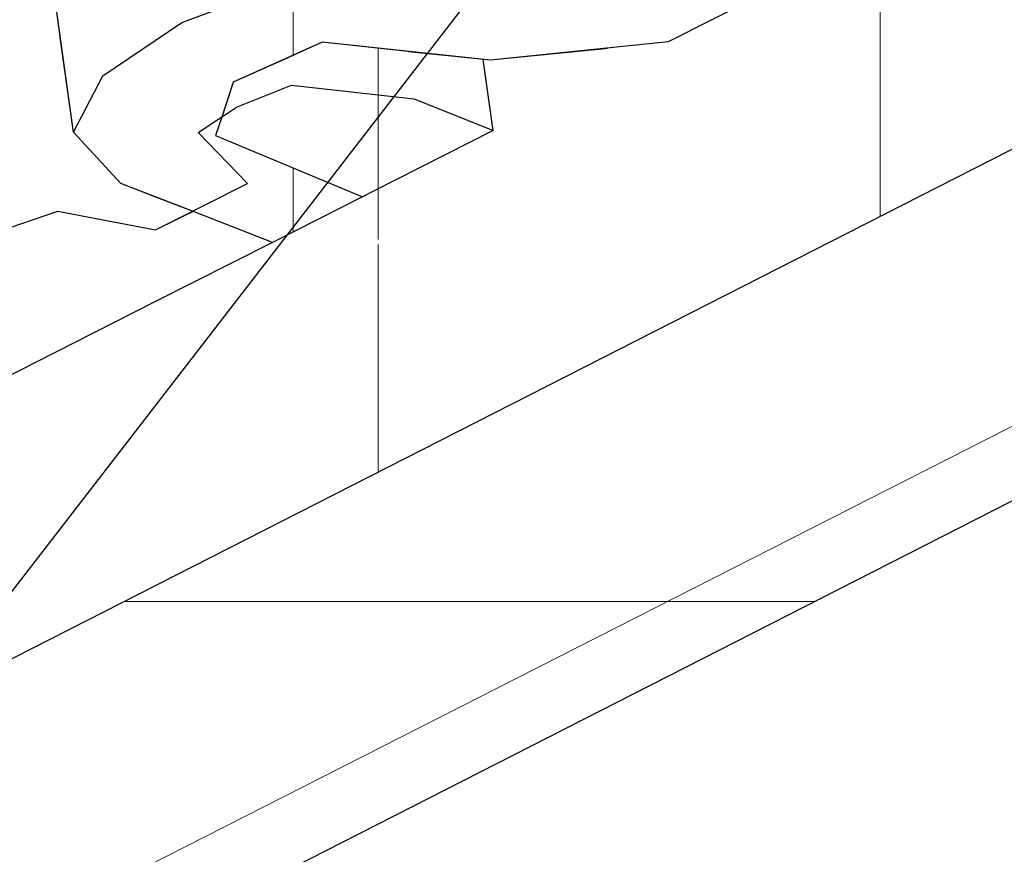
# Model space of a CAD drawing. Header units: millimetres. Extents: x -25478 to 4005, y -8416 to 11348.
# Tile 253 of 256: x -10981 to -10887, y 7326 to 7406. Entities that reach past the tile are written whole.
import ezdxf

# ---------------------------------------------------------------- set-up
doc = ezdxf.new("R2010")
doc.units = ezdxf.units.MM
doc.header["$MEASUREMENT"] = 0
doc.linetypes.add('Wipeout_Contour', pattern=[1000, 0, -1000])
for name, color, linetype in [('POHLED ZÁPADNÍ_1_Konstrukce - nosné', 7, 'Continuous'), ('POHLED ZÁPADNÍ_1_Nové_Anotace - SP', 7, 'Continuous'), ('POHLED ZÁPADNÍ_1_Nové_Konstrukce - krov', 7, 'Continuous'), ('POHLED ZÁPADNÍ_1_Nové_Konstrukce - střechy a skořepiny', 7, 'Continuous'), ('POHLED ZÁPADNÍ_1_Nové_Konstrukce – Dělicí čáry vrstev', 7, 'Continuous'), ('POHLED ZÁPADNÍ_1_Nové_Výplně - Povrchové', 7, 'Continuous'), ('POHLED ZÁPADNÍ_1_Nové_Výplně – Řezové', 7, 'Continuous'), ('POHLED ZÁPADNÍ_1_Výplně - Povrchové', 7, 'Continuous')]:
    doc.layers.add(name, color=color, linetype=linetype)

# ---------------------------------------------------------------- blocks, each defined once
blk = doc.blocks.new('*X2113', base_point=(-25690.449, -8330.812))
at = {"layer": 'POHLED ZÁPADNÍ_1_Nové_Výplně - Povrchové', "color": 21, "linetype": 'Continuous', "lineweight": 20, "true_color": 0xffaaaa}
for p, q in [((-10955.077, 7402.334), (-10955.077, 7409.054)), ((-10955.077, 7385.432), (-10955.077, 7391.544))]:
    blk.add_line(p, q, dxfattribs=at)
blk = doc.blocks.new('*X2203', base_point=(-25690.449, -8330.812))
at = {"layer": 'POHLED ZÁPADNÍ_1_Nové_Výplně - Povrchové', "color": 21, "linetype": 'Continuous', "lineweight": 20, "true_color": 0xffaaaa}
blk.add_line((-10946.935, 7403.004), (-10946.935, 7398.549), dxfattribs=at)
blk = doc.blocks.new('*X2210', base_point=(-25690.449, -8330.812))
at = {"layer": 'POHLED ZÁPADNÍ_1_Nové_Výplně - Povrchové', "color": 21, "linetype": 'Continuous', "lineweight": 20, "true_color": 0xffaaaa}
for p, q in [((-10898.899, 7413.889), (-10898.899, 7399.721)), ((-10946.935, 7389.556), (-10946.935, 7384.709)), ((-10946.935, 7384.209), (-10946.935, 7375.388))]:
    blk.add_line(p, q, dxfattribs=at)
blk = doc.blocks.new('*X2211', base_point=(-25690.449, -8330.812))
at = {"layer": 'POHLED ZÁPADNÍ_1_Nové_Výplně - Povrchové', "color": 21, "linetype": 'Continuous', "lineweight": 20, "true_color": 0xffaaaa}
for p, q in [((-10898.899, 7399.721), (-10898.899, 7386.896)), ((-10946.935, 7375.388), (-10946.935, 7362.421))]:
    blk.add_line(p, q, dxfattribs=at)
blk = doc.blocks.new('*X2219', base_point=(-25690.449, -8330.812))
at = {"layer": 'POHLED ZÁPADNÍ_1_Nové_Výplně - Povrchové', "color": 21, "linetype": 'Continuous', "lineweight": 20, "true_color": 0xffaaaa}
blk.add_line((-10946.935, 7389.556), (-10946.935, 7398.549), dxfattribs=at)

msp = doc.modelspace()

# ---------------------------------------------------------------- wipeouts: each hides what was drawn before it
at = {"color": 254, "linetype": 'Wipeout_Contour', "lineweight": 0, "ltscale": 326246.822201}
msp.add_wipeout([(-7716.951, 8883.602), (-10986.184, 7217.844), (-10980.521, 7217.844), (-10980.521, 7042.287), (-10973.109, 7046.064), (-10973.109, 7180), (-10723.417, 7180), (-10723.417, 7300), (-10583.417, 7300), (-10583.417, 7244.633), (-7875.743, 8624.338), (-7875.743, 8727.475), (-7730.3, 8727.475), (-7730.3, 8698.449), (-5604.309, 9781.756), (-5604.309, 9960.046), (-6608.557, 9448.357), (-6609.064, 9449.352), (-6627.213, 9440.104), (-6626.118, 9437.956), (-6661.758, 9419.797), (-6662.62, 9419.797), (-7619.716, 8932.131), (-7704.237, 8888.628), (-7705.118, 8888.628), (-7706.018, 8890.395), (-7717.445, 8884.572)], dxfattribs=at).dxf.layer = 'POHLED ZÁPADNÍ_1_Výplně - Povrchové'

# ---------------------------------------------------------------- next in the draw order: wipeouts: each hides what was drawn before it
at = {"color": 254, "linetype": 'Wipeout_Contour', "lineweight": 0, "ltscale": 289829.644699}
msp.add_wipeout([(-10976.103, 7394.964), (-10971.569, 7390.062), (-10957.076, 7384.419), (-10948.46, 7388.784), (-10962.517, 7394.648), (-10960.814, 7399.761), (-10952.313, 7403.574), (-10936.188, 7401.864), (-10919.2, 7403.606), (-10683.252, 7523.129), (-10690.914, 7526.112), (-10694.439, 7524.326), (-10703.781, 7526.121), (-10709.662, 7524.1), (-10713.883, 7521.096), (-10708.182, 7517.364), (-10921.337, 7409.387), (-10933.738, 7409.226), (-10947.09, 7410.369), (-10956.905, 7408.753), (-10965.742, 7405.471), (-10973.317, 7400.367)], dxfattribs=at).dxf.layer = 'POHLED ZÁPADNÍ_1_Nové_Výplně - Povrchové'

# ---------------------------------------------------------------- next in the draw order: block references
at = {"layer": 'POHLED ZÁPADNÍ_1_Konstrukce - nosné', "color": 9, "linetype": 'Continuous', "lineweight": 13}
msp.add_blockref('*X2113', (-25690.449, -8330.812), dxfattribs=at)

# ---------------------------------------------------------------- next in the draw order: wipeouts: each hides what was drawn before it
at = {"color": 254, "linetype": 'Wipeout_Contour', "lineweight": 0, "ltscale": 52963.512582}
msp.add_wipeout([(-10973.317, 7400.367), (-10965.742, 7405.471), (-10968.693, 7426.563), (-10976.219, 7421.11)], dxfattribs=at).dxf.layer = 'POHLED ZÁPADNÍ_1_Nové_Výplně - Povrchové'
at = {"color": 254, "linetype": 'Wipeout_Contour', "lineweight": 0, "ltscale": 39669.298035}
msp.add_wipeout([(-10964.737, 7387.402), (-10968.729, 7388.957), (-10968.262, 7385.617)], dxfattribs=at).dxf.layer = 'POHLED ZÁPADNÍ_1_Nové_Výplně - Povrchové'

# ---------------------------------------------------------------- next in the draw order: wipeouts: each hides what was drawn before it
at = {"color": 254, "linetype": 'Wipeout_Contour', "lineweight": 0, "ltscale": 52945.752067}
msp.add_wipeout([(-10965.742, 7405.471), (-10956.905, 7408.753), (-10959.81, 7429.517), (-10968.693, 7426.563)], dxfattribs=at).dxf.layer = 'POHLED ZÁPADNÍ_1_Nové_Výplně - Povrchové'
at = {"color": 254, "linetype": 'Wipeout_Contour', "lineweight": 0, "ltscale": 52967.910644}
msp.add_wipeout([(-10976.103, 7394.964), (-10973.317, 7400.367), (-10976.219, 7421.11), (-10978.851, 7414.609)], dxfattribs=at).dxf.layer = 'POHLED ZÁPADNÍ_1_Nové_Výplně - Povrchové'
at = {"color": 254, "linetype": 'Wipeout_Contour', "lineweight": 0, "ltscale": 52830.196729}
msp.add_wipeout([(-10944.127, 7402.706), (-10943.491, 7398.165), (-10935.942, 7395.125), (-10936.895, 7401.939)], dxfattribs=at).dxf.layer = 'POHLED ZÁPADNÍ_1_Nové_Výplně - Povrchové'
at = {"color": 254, "linetype": 'Wipeout_Contour', "lineweight": 0, "ltscale": 66114.272504}
msp.add_wipeout([(-10960.834, 7399.701), (-10960.505, 7397.351), (-10955.251, 7399.478), (-10955.617, 7402.092), (-10960.814, 7399.761)], dxfattribs=at).dxf.layer = 'POHLED ZÁPADNÍ_1_Nové_Výplně - Povrchové'

# ---------------------------------------------------------------- next in the draw order: wipeouts: each hides what was drawn before it
at = {"color": 254, "linetype": 'Wipeout_Contour', "lineweight": 0, "ltscale": 92627.916821}
msp.add_wipeout([(-10977.392, 7404.179), (-10980.092, 7405.189), (-10977.605, 7387.411), (-10968.262, 7385.617), (-10968.729, 7388.957), (-10971.569, 7390.062), (-10976.103, 7394.964)], dxfattribs=at).dxf.layer = 'POHLED ZÁPADNÍ_1_Nové_Výplně - Povrchové'
at = {"color": 254, "linetype": 'Wipeout_Contour', "lineweight": 0, "ltscale": 66083.96773}
msp.add_wipeout([(-10952.313, 7403.574), (-10955.617, 7402.092), (-10955.251, 7399.478), (-10943.491, 7398.165), (-10944.127, 7402.706)], dxfattribs=at).dxf.layer = 'POHLED ZÁPADNÍ_1_Nové_Výplně - Povrchové'
at = {"color": 254, "linetype": 'Wipeout_Contour', "lineweight": 0, "ltscale": 39671.998753}
msp.add_wipeout([(-10960.834, 7399.701), (-10961.926, 7396.424), (-10960.505, 7397.351)], dxfattribs=at).dxf.layer = 'POHLED ZÁPADNÍ_1_Nové_Výplně - Povrchové'

# ---------------------------------------------------------------- next in the draw order: block references
at = {"layer": 'POHLED ZÁPADNÍ_1_Konstrukce - nosné', "color": 9, "linetype": 'Continuous', "lineweight": 13}
msp.add_blockref('*X2203', (-25690.449, -8330.812), dxfattribs=at)

# ---------------------------------------------------------------- next in the draw order: wipeouts: each hides what was drawn before it
at = {"color": 254, "linetype": 'Wipeout_Contour', "lineweight": 0, "ltscale": 52959.047472}
msp.add_wipeout([(-10983.485, 7385.391), (-10977.605, 7387.411), (-10980.092, 7405.189), (-10986.009, 7403.432)], dxfattribs=at).dxf.layer = 'POHLED ZÁPADNÍ_1_Nové_Výplně - Povrchové'

# ---------------------------------------------------------------- next in the draw order: wipeouts: each hides what was drawn before it
at = {"color": 254, "linetype": 'Wipeout_Contour', "lineweight": 0, "ltscale": 66237.455512}
msp.add_wipeout([(-10980.311, 7421.573), (-10980.092, 7405.189), (-10977.392, 7404.179), (-10978.851, 7414.609), (-10978.935, 7420.823)], dxfattribs=at).dxf.layer = 'POHLED ZÁPADNÍ_1_Nové_Výplně - Povrchové'

# ---------------------------------------------------------------- next in the draw order: wipeouts: each hides what was drawn before it
at = {"color": 254, "linetype": 'Wipeout_Contour', "lineweight": 0, "ltscale": 53002.041311}
msp.add_wipeout([(-10980.311, 7421.573), (-10986.231, 7420.059), (-10986.009, 7403.432), (-10980.092, 7405.189)], dxfattribs=at).dxf.layer = 'POHLED ZÁPADNÍ_1_Nové_Výplně - Povrchové'

# ---------------------------------------------------------------- next in the draw order: wipeouts: each hides what was drawn before it
at = {"color": 254, "linetype": 'Wipeout_Contour', "lineweight": 0, "ltscale": 105736.373755}
msp.add_wipeout([(-11120.028, 7301.873), (-11111.588, 7291.98), (-10887.016, 7405.741), (-10895.456, 7415.634), (-10919.2, 7403.606), (-10924.862, 7403.025), (-10936.241, 7397.261), (-10935.942, 7395.125)], dxfattribs=at).dxf.layer = 'POHLED ZÁPADNÍ_1_Nové_Výplně - Povrchové'

# ---------------------------------------------------------------- next in the draw order: block references
at = {"layer": 'POHLED ZÁPADNÍ_1_Konstrukce - nosné', "color": 9, "linetype": 'Continuous', "lineweight": 13}
msp.add_blockref('*X2210', (-25690.449, -8330.812), dxfattribs=at)

# ---------------------------------------------------------------- next in the draw order: wipeouts: each hides what was drawn before it
at = {"color": 254, "linetype": 'Wipeout_Contour', "lineweight": 0, "ltscale": 52893.41091}
msp.add_wipeout([(-11111.588, 7291.98), (-11104.661, 7282.055), (-10880.431, 7396.306), (-10887.016, 7405.741)], dxfattribs=at).dxf.layer = 'POHLED ZÁPADNÍ_1_Nové_Výplně - Povrchové'

# ---------------------------------------------------------------- next in the draw order: block references
at = {"layer": 'POHLED ZÁPADNÍ_1_Konstrukce - nosné', "color": 9, "linetype": 'Continuous', "lineweight": 13}
msp.add_blockref('*X2211', (-25690.449, -8330.812), dxfattribs=at)

# ---------------------------------------------------------------- next in the draw order: wipeouts: each hides what was drawn before it
at = {"color": 254, "linetype": 'Wipeout_Contour', "lineweight": 0, "ltscale": 52811.362897}
msp.add_wipeout([(-10936.188, 7401.864), (-10936.895, 7401.939), (-10936.241, 7397.261), (-10924.862, 7403.025)], dxfattribs=at).dxf.layer = 'POHLED ZÁPADNÍ_1_Nové_Výplně - Povrchové'
at = {"color": 254, "linetype": 'Wipeout_Contour', "lineweight": 0, "ltscale": 172720.431161}
msp.add_wipeout([(-11207.561, 7270.517), (-11210.516, 7270.77), (-11207.372, 7269.533), (-11206.334, 7263.532), (-11193.023, 7264.896), (-10957.076, 7384.419), (-10964.737, 7387.402), (-10968.262, 7385.617), (-10977.605, 7387.411), (-10983.485, 7385.391), (-10987.706, 7382.387), (-10982.005, 7378.655), (-11195.16, 7270.678)], dxfattribs=at).dxf.layer = 'POHLED ZÁPADNÍ_1_Nové_Výplně - Povrchové'

# ---------------------------------------------------------------- next in the draw order: wipeouts: each hides what was drawn before it
at = {"color": 254, "linetype": 'Wipeout_Contour', "lineweight": 0, "ltscale": 267338.567165}
msp.add_wipeout([(-11236.215, 7353.511), (-11234.53, 7344.474), (-11227.742, 7350.136), (-11217.968, 7357.813), (-11209.467, 7359.678), (-11200.597, 7357.309), (-11189.472, 7346.779), (-11180.209, 7340.614), (-10985.504, 7439.245), (-10984.085, 7443.288), (-10977.727, 7452.761), (-10974.572, 7455.62), (-10974.077, 7457.138), (-10973.253, 7459.486), (-11185.199, 7352.121), (-11195.877, 7359.227), (-11207.002, 7369.757), (-11215.872, 7372.126), (-11224.373, 7370.261), (-11232.304, 7363.653)], dxfattribs=at).dxf.layer = 'POHLED ZÁPADNÍ_1_Nové_Výplně - Povrchové'
at = {"color": 254, "linetype": 'Wipeout_Contour', "lineweight": 0, "ltscale": 92509.997279}
msp.add_wipeout([(-10962.517, 7394.648), (-10948.46, 7388.784), (-10935.942, 7395.125), (-10943.491, 7398.165), (-10955.251, 7399.478), (-10960.505, 7397.351), (-10961.926, 7396.424)], dxfattribs=at).dxf.layer = 'POHLED ZÁPADNÍ_1_Nové_Výplně - Povrchové'

# ---------------------------------------------------------------- next in the draw order: block references
at = {"layer": 'POHLED ZÁPADNÍ_1_Konstrukce - nosné', "color": 9, "linetype": 'Continuous', "lineweight": 13}
msp.add_blockref('*X2219', (-25690.449, -8330.812), dxfattribs=at)

# ---------------------------------------------------------------- next in the draw order: wipeouts: each hides what was drawn before it
at = {"color": 254, "linetype": 'Wipeout_Contour', "lineweight": 0, "ltscale": 50415.951224}
msp.add_wipeout([(-11454.637, 7025.171), (-11436.478, 6989.53), (-7717.405, 8884.493), (-7735.564, 8920.133)], dxfattribs=at).dxf.layer = 'POHLED ZÁPADNÍ_1_Nové_Výplně – Řezové'

# ---------------------------------------------------------------- next in the draw order: wipeouts: each hides what was drawn before it
at = {"color": 254, "linetype": 'Wipeout_Contour', "lineweight": 0, "ltscale": 50561.824188}
msp.add_wipeout([(-11472.797, 7060.811), (-11454.637, 7025.171), (-7735.564, 8920.133), (-7753.724, 8955.773)], dxfattribs=at).dxf.layer = 'POHLED ZÁPADNÍ_1_Nové_Výplně – Řezové'

# ---------------------------------------------------------------- next in the draw order: wipeouts: each hides what was drawn before it
at = {"color": 254, "linetype": 'Wipeout_Contour', "lineweight": 0, "ltscale": 50689.523339}
msp.add_wipeout([(-11486.417, 7087.541), (-11472.797, 7060.811), (-7753.724, 8955.773), (-7767.344, 8982.503)], dxfattribs=at).dxf.layer = 'POHLED ZÁPADNÍ_1_Nové_Výplně – Řezové'

# ---------------------------------------------------------------- next in the draw order: hatches: boundary and pattern name
at = {"layer": 'POHLED ZÁPADNÍ_1_Nové_Výplně – Řezové', "linetype": 'Continuous', "lineweight": 20, "true_color": 0xffaaaa}
h = msp.add_hatch(dxfattribs=at)
h.set_pattern_fill('Střecha___tašky_0001', color=21, style=0, pattern_type=2)
h.set_pattern_definition([(0, (0, 0), (0, 50), [])])
h.paths.add_polyline_path([(-11486.417, 7087.541), (-11472.797, 7060.811), (-7753.724, 8955.773), (-7767.344, 8982.503)])

# ---------------------------------------------------------------- next in the draw order: wipeouts: each hides what was drawn before it
at = {"color": 254, "linetype": 'Wipeout_Contour', "lineweight": 0, "ltscale": 50341.207579}
msp.add_wipeout([(-11436.478, 6989.53), (-11436.024, 6988.639), (-7716.951, 8883.602), (-7717.405, 8884.493)], dxfattribs=at).dxf.layer = 'POHLED ZÁPADNÍ_1_Nové_Výplně – Řezové'

# ---------------------------------------------------------------- next in the draw order: linework, layer by layer
at = {"layer": 'POHLED ZÁPADNÍ_1_Nové_Konstrukce - krov', "color": 1, "linetype": 'Continuous', "lineweight": 25}
for p, q in [((-10694.628, 7517.366), (-10919.2, 7403.606)), ((-10976.103, 7394.964), (-10978.851, 7414.609)), ((-10965.742, 7405.471), (-10956.905, 7408.753)), ((-10973.317, 7400.366), (-10965.742, 7405.471)), ((-10952.313, 7403.574), (-10960.814, 7399.761)), ((-10936.188, 7401.864), (-10952.313, 7403.574)), ((-10919.2, 7403.606), (-10936.188, 7401.864)), ((-10935.942, 7395.125), (-10936.895, 7401.939)), ((-10976.103, 7394.964), (-10973.317, 7400.366)), ((-10960.814, 7399.761), (-10961.926, 7396.424)), ((-10960.505, 7397.351), (-10955.252, 7399.478)), ((-10955.252, 7399.478), (-10943.491, 7398.165)), ((-10943.491, 7398.165), (-10935.942, 7395.125)), ((-10964.195, 7394.943), (-10960.505, 7397.351)), ((-10961.926, 7396.424), (-10962.517, 7394.648)), ((-10971.569, 7390.063), (-10976.103, 7394.964)), ((-10959.467, 7390.072), (-10964.195, 7394.943)), ((-10935.942, 7395.125), (-10947.465, 7389.288)), ((-10962.517, 7394.648), (-10948.459, 7388.784)), ((-10964.737, 7387.402), (-10971.569, 7390.063)), ((-10963.456, 7388.051), (-10959.467, 7390.072)), ((-10947.465, 7389.288), (-10948.459, 7388.784)), ((-10948.459, 7388.784), (-10957.076, 7384.419)), ((-10983.485, 7385.391), (-10977.604, 7387.412)), ((-10977.604, 7387.412), (-10968.262, 7385.617)), ((-10968.262, 7385.617), (-10963.456, 7388.051)), ((-10957.076, 7384.419), (-10964.737, 7387.402)), ((-10957.076, 7384.419), (-10968.451, 7378.657)), ((-10968.451, 7378.657), (-11193.023, 7264.896))]:
    msp.add_line(p, q, dxfattribs=at)
at = {"layer": 'POHLED ZÁPADNÍ_1_Nové_Konstrukce - střechy a skořepiny', "color": 1, "linetype": 'Continuous', "lineweight": 25}
msp.add_line((-7767.343, 8982.503), (-11486.417, 7087.541), dxfattribs=at)
at = {"layer": 'POHLED ZÁPADNÍ_1_Nové_Konstrukce – Dělicí čáry vrstev', "color": 1, "linetype": 'Continuous', "lineweight": 25}
msp.add_line((-7753.724, 8955.773), (-11472.797, 7060.811), dxfattribs=at)

# ---------------------------------------------------------------- next in the draw order: wipeouts: each hides what was drawn before it
at = {"color": 254, "linetype": 'Wipeout_Contour', "lineweight": 0, "ltscale": 185212.359825}
msp.add_wipeout([(-10855.245, 7285.677), (-10980.521, 7221.852), (-10980.521, 7180), (-10723.417, 7180), (-10723.417, 7300), (-10583.89, 7300), (-10583.89, 7262.399), (-10430.189, 7340.707), (-7870.226, 8644.96), (-7870.305, 8727.475), (-7730.3, 8727.475), (-7730.3, 8579.849), (-7665.644, 8612.748), (-7667.367, 8727.475), (-7667.367, 8909.842)], dxfattribs=at).dxf.layer = 'POHLED ZÁPADNÍ_1_Nové_Výplně – Řezové'

# ---------------------------------------------------------------- next in the draw order: linework, layer by layer
at = {"layer": 'POHLED ZÁPADNÍ_1_Konstrukce - nosné', "color": 8, "linetype": 'Continuous', "lineweight": 20}
msp.add_line((-4454.958, 10638.091), (-11405.152, 7102.908), dxfattribs=at)
at = {"layer": 'POHLED ZÁPADNÍ_1_Nové_Anotace - SP', "color": 1, "linetype": 'Continuous', "lineweight": 25, "flags": 128}
msp.add_lwpolyline([(-11306.279, 6953.272), (-11073.551, 7232.467), (-10894.583, 7464.216), (-10768.103, 7651.669), (-10724.149, 7729.769), (-10692.84, 7797.976), (-10674.018, 7856.684), (-10667.524, 7906.287), (-10673.199, 7947.179), (-10690.884, 7979.752), (-10720.42, 8004.402), (-10761.648, 8021.521), (-10814.409, 8031.504), (-10878.546, 8034.744)], dxfattribs=at)

doc.saveas('drawing.dxf')
